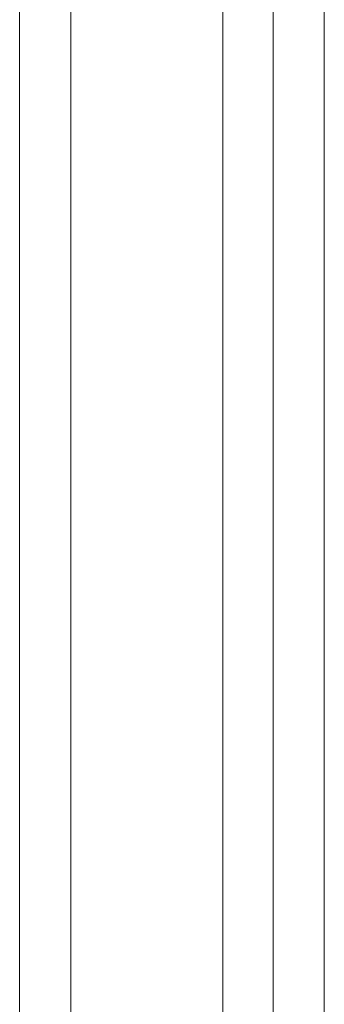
# Model space of a CAD drawing. Header units: inches. Extents: x 1 to 177, y 1 to 112.
# Tile 68 of 70: x 170.493 to 171.379, y 85.198 to 88.058. Entities that reach past the tile are written whole.
import ezdxf

# ---------------------------------------------------------------- set-up
doc = ezdxf.new("R2010")
doc.units = ezdxf.units.IN
doc.header["$LTSCALE"] = 10.666667
doc.header["$MEASUREMENT"] = 0
doc.layers.add('Visible (ANSI)', color=7, linetype='Continuous', lineweight=13)
doc.layers.add('Visible Narrow (ANSI)', color=7, linetype='Continuous', lineweight=18)

msp = doc.modelspace()

# ---------------------------------------------------------------- linework, layer by layer
at = {"layer": 'Visible (ANSI)'}
msp.add_line((171.0834, 98.5563), (171.0834, 74.3733), dxfattribs=at)
at = {"layer": 'Visible Narrow (ANSI)'}
for p, q in [((171.3788, 98.7268), (171.3788, 74.3394)), ((171.23, 74.365), (171.23, 98.7012)), ((170.4928, 74.1355), (170.4928, 98.2854)), ((170.6417, 98.3019), (170.6417, 74.1189))]:
    msp.add_line(p, q, dxfattribs=at)

doc.saveas('drawing.dxf')
